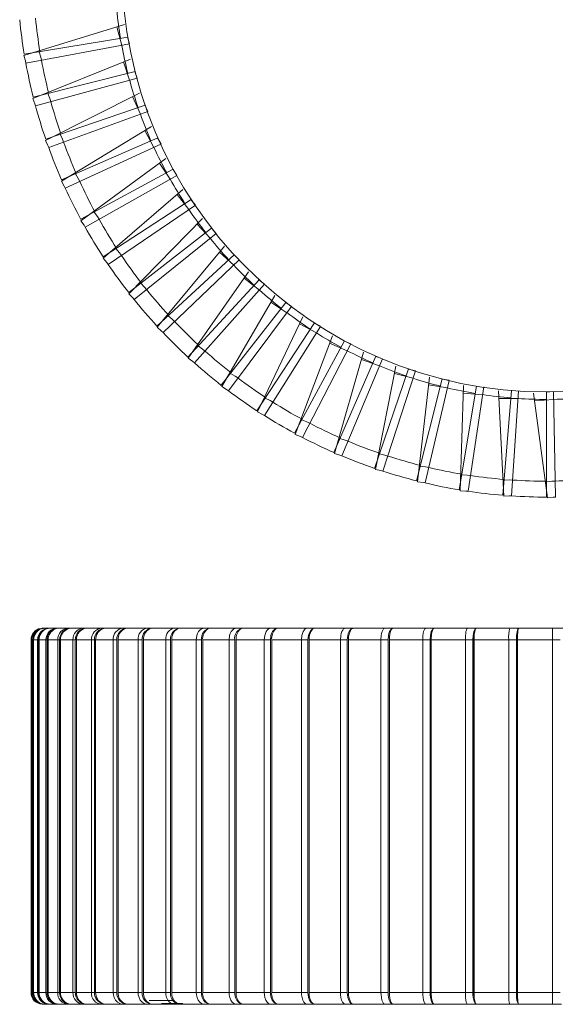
# Model space of a CAD drawing. Header units: millimetres. Extents: x -212 to 151, y -350 to 179.
# Tile 1 of 3: x -211 to -30, y -350 to -18. Entities that reach past the tile are written whole.
import ezdxf

# ---------------------------------------------------------------- set-up
doc = ezdxf.new("R2010")
doc.units = ezdxf.units.MM

msp = doc.modelspace()

# ---------------------------------------------------------------- linework, layer by layer
at = {"color": 7, "linetype": 'Continuous', "lineweight": 15}
for p, q in [((-209.22, -29.8), (-175.28, -19.31)), ((-176.17, -26.38), (-177.78, -20.09)), ((-209.05, -29.39), (-174.11, -23.56)), ((-208.54, -32.34), (-173.6, -25.91)), ((-173.58, -25.9), (-174.17, -23.57)), ((-206.16, -44.27), (-173.2, -31.01)), ((-173.5, -38.12), (-175.62, -31.98)), ((-206.02, -43.84), (-171.69, -35.15)), ((-170.96, -37.43), (-171.74, -35.16)), ((-205.27, -46.74), (-170.98, -37.44)), ((-201.91, -58.43), (-170.16, -42.49)), ((-169.87, -49.61), (-172.49, -43.66)), ((-167.4, -48.71), (-168.4, -46.43)), ((-201.81, -57.99), (-168.31, -46.49)), ((-200.82, -60.81), (-167.41, -48.72)), ((-196.51, -72.19), (-166.18, -53.69)), ((-165.3, -60.75), (-168.41, -55.05)), ((-196.44, -71.75), (-164.01, -57.52)), ((-195.22, -74.48), (-162.93, -59.66)), ((-162.91, -59.65), (-164.06, -57.54)), ((-189.98, -85.46), (-161.29, -64.51)), ((-159.83, -71.48), (-163.4, -66.05)), ((-189.96, -85.01), (-158.81, -68.15)), ((-157.54, -70.19), (-158.85, -68.19)), ((-188.51, -87.63), (-157.56, -70.2)), ((-182.39, -98.14), (-155.52, -74.9)), ((-182.4, -97.69), (-152.75, -78.32)), ((-153.5, -81.72), (-157.5, -76.61)), ((-151.32, -80.25), (-152.8, -78.35)), ((-180.75, -100.19), (-151.33, -80.26)), ((-173.77, -110.15), (-148.92, -84.77)), ((-173.82, -109.71), (-145.87, -87.95)), ((-146.33, -91.41), (-150.74, -86.64)), ((-144.29, -89.76), (-145.92, -87.99)), ((-171.97, -112.06), (-144.3, -89.77)), ((-164.2, -121.41), (-141.52, -94.07)), ((-138.4, -100.47), (-143.19, -96.08)), ((-164.28, -120.98), (-138.22, -96.99)), ((-162.24, -123.16), (-136.51, -98.66)), ((-136.49, -98.65), (-138.26, -97.03)), ((-153.72, -131.84), (-133.38, -102.72)), ((-153.84, -131.42), (-129.85, -105.36)), ((-129.74, -108.84), (-134.87, -104.86)), ((-127.99, -106.87), (-129.97, -105.34)), ((-151.62, -133.42), (-128, -106.89)), ((-142.42, -141.38), (-124.55, -110.67)), ((-142.58, -140.96), (-120.82, -113.01)), ((-140.2, -142.78), (-118.85, -114.38)), ((-120.42, -116.47), (-125.87, -112.93)), ((-118.84, -114.36), (-120.85, -113.05)), ((-130.37, -149.94), (-115.1, -117.86)), ((-130.56, -149.54), (-111.18, -119.88)), ((-128.04, -151.15), (-109.11, -121.09)), ((-110.5, -123.3), (-116.22, -120.22)), ((-109.1, -121.07), (-111.22, -119.93)), ((-117.88, -157.1), (-101.02, -125.94)), ((-117.65, -157.48), (-105.08, -124.25)), ((-98.84, -126.96), (-101.2, -125.93)), ((-115.23, -158.5), (-98.85, -126.97)), ((-100.05, -129.29), (-106.01, -126.7)), ((-104.61, -163.58), (-90.38, -131.14)), ((-104.36, -163.95), (-94.58, -129.79)), ((-101.86, -164.76), (-88.14, -131.99)), ((-89.15, -134.4), (-95.3, -132.3)), ((-88.69, -131.78), (-90.41, -131.2)), ((-90.86, -168.95), (-79.36, -135.44)), ((-90.57, -169.29), (-83.65, -134.45)), ((-77.04, -136.09), (-79.38, -135.5)), ((-88.02, -169.89), (-77.05, -136.1)), ((-77.86, -138.59), (-84.16, -137.01)), ((-76.71, -173.16), (-68.01, -138.82)), ((-76.4, -173.48), (-72.37, -138.18)), ((-73.8, -173.87), (-65.66, -139.29)), ((-65.65, -139.27), (-68.15, -138.86)), ((-66.26, -141.83), (-72.67, -140.78)), ((-62.26, -176.19), (-56.43, -141.25)), ((-61.92, -176.48), (-60.82, -140.97)), ((-59.3, -176.66), (-54.04, -141.52)), ((-56.22, -141.33), (-56.44, -141.31)), ((-54.43, -144.11), (-60.9, -143.58)), ((-47.25, -178.28), (-49.08, -142.8)), ((-42.45, -145.4), (-48.95, -145.41)), ((-47.61, -178.02), (-44.68, -142.71)), ((-44.62, -178.24), (-42.28, -142.79)), ((-32.48, -178.86), (-37.24, -143.65)), ((-30.41, -145.69), (-36.89, -146.24)), ((-30.46, -143.06), (-32.85, -143.26)), ((-32.85, -178.63), (-32.85, -143.2)), ((-29.86, -178.6), (-30.46, -143.08)), ((-202.16, -222.78), (-13.27, -222.78)), ((-206.74, -226.78), (-206.74, -345.59)), ((-206.51, -226.78), (-206.51, -345.59)), ((-206.16, -226.78), (-206.16, -345.59)), ((-205.9, -226.78), (-204.36, -226.78)), ((-205.9, -226.78), (-205.9, -345.59)), ((-204.54, -226.78), (-204.54, -345.59)), ((-204.36, -226.78), (-204.36, -345.59)), ((-204.07, -226.78), (-201.36, -226.78)), ((-204.07, -226.78), (-204.07, -345.59)), ((-201.75, -226.78), (-201.75, -345.59)), ((-201.36, -226.78), (-201.36, -345.59)), ((-201.04, -226.78), (-197.17, -226.78)), ((-201.04, -226.78), (-201.04, -345.59)), ((-197.77, -226.78), (-197.77, -345.59)), ((-197.17, -226.78), (-197.17, -345.59)), ((-196.83, -226.78), (-191.83, -226.78)), ((-196.83, -226.78), (-196.83, -345.59)), ((-192.64, -226.78), (-192.64, -345.59)), ((-191.83, -226.78), (-191.83, -345.59)), ((-191.46, -226.78), (-185.36, -226.78)), ((-191.46, -226.78), (-191.46, -345.59)), ((-186.38, -226.78), (-186.38, -345.59)), ((-185.36, -226.78), (-185.36, -345.59)), ((-184.98, -226.78), (-177.82, -226.78)), ((-184.98, -226.78), (-184.98, -345.59)), ((-179.03, -226.78), (-179.03, -345.59)), ((-177.82, -226.78), (-177.82, -345.59)), ((-177.42, -226.78), (-169.26, -226.78)), ((-177.42, -226.78), (-177.42, -345.59)), ((-170.66, -226.78), (-170.66, -345.59)), ((-169.26, -226.78), (-169.26, -345.59)), ((-168.84, -226.78), (-159.72, -226.78)), ((-168.84, -226.78), (-168.84, -345.59)), ((-161.3, -226.78), (-161.3, -345.59)), ((-159.72, -226.78), (-159.72, -345.59)), ((-159.3, -226.78), (-149.29, -226.78)), ((-159.3, -226.78), (-159.3, -345.59)), ((-151.04, -226.78), (-151.04, -345.59)), ((-149.29, -226.78), (-149.29, -345.59)), ((-148.86, -226.78), (-138.03, -226.78)), ((-148.86, -226.78), (-148.86, -345.59)), ((-139.94, -226.78), (-139.94, -345.59)), ((-138.03, -226.78), (-138.03, -345.59)), ((-137.59, -226.78), (-126.02, -226.78)), ((-137.59, -226.78), (-137.59, -345.59)), ((-128.07, -226.78), (-128.07, -345.59)), ((-126.02, -226.78), (-126.02, -345.59)), ((-125.57, -226.78), (-113.34, -226.78)), ((-125.57, -226.78), (-125.57, -345.59)), ((-115.51, -226.78), (-115.51, -345.59)), ((-113.34, -226.78), (-113.34, -345.59)), ((-112.89, -226.78), (-100.07, -226.78)), ((-112.89, -226.78), (-112.89, -345.59)), ((-102.36, -226.78), (-102.36, -345.59)), ((-100.07, -226.78), (-100.07, -345.59)), ((-99.63, -226.78), (-86.31, -226.78)), ((-99.63, -226.78), (-99.63, -345.59)), ((-88.69, -226.78), (-88.69, -345.59)), ((-86.31, -226.78), (-86.31, -345.59)), ((-85.87, -226.78), (-72.15, -226.78)), ((-85.87, -226.78), (-85.87, -345.59)), ((-74.62, -226.78), (-74.62, -345.59)), ((-72.15, -226.78), (-72.15, -345.59)), ((-71.77, -226.78), (-71.77, -345.59)), ((-71.72, -226.78), (-57.68, -226.78)), ((-71.72, -226.78), (-71.72, -345.59)), ((-60.22, -226.78), (-60.22, -345.59)), ((-57.68, -226.78), (-57.68, -345.59)), ((-57.39, -226.78), (-57.39, -345.59)), ((-57.27, -226.78), (-43.02, -226.78)), ((-57.27, -226.78), (-57.27, -345.59)), ((-45.6, -226.78), (-45.6, -345.59)), ((-43.02, -226.78), (-43.02, -345.59)), ((-42.8, -226.78), (-42.8, -345.59)), ((-42.8, -228.28), (-42.62, -228.28)), ((-42.62, -226.78), (-28.25, -226.78)), ((-42.62, -226.78), (-42.62, -345.59)), ((-30.86, -226.78), (-30.86, -345.59)), ((-42.8, -235.22), (-42.62, -235.28)), ((-42.8, -246.28), (-42.62, -246.28)), ((-71.72, -325.07), (-71.77, -324.63)), ((-71.72, -327.33), (-71.77, -326.89)), ((-42.62, -334.28), (-42.8, -334.28)), ((-42.8, -338.28), (-42.62, -338.28)), ((-71.77, -338.68), (-71.72, -338.63)), ((-42.62, -344.28), (-42.8, -344.28)), ((-206.51, -345.59), (-206.12, -345.59)), ((-205.9, -345.59), (-204.36, -345.59)), ((-204.07, -345.59), (-201.36, -345.59)), ((-201.04, -345.59), (-197.17, -345.59)), ((-196.83, -345.59), (-191.83, -345.59)), ((-191.46, -345.59), (-185.36, -345.59)), ((-184.98, -345.59), (-177.82, -345.59)), ((-177.42, -345.59), (-169.26, -345.59)), ((-168.84, -345.59), (-159.72, -345.59)), ((-166.94, -348.28), (-158.53, -348.28)), ((-159.3, -345.59), (-149.29, -345.59)), ((-148.86, -345.59), (-138.03, -345.59)), ((-137.59, -345.59), (-126.02, -345.59)), ((-125.57, -345.59), (-113.34, -345.59)), ((-112.89, -345.59), (-100.07, -345.59)), ((-99.63, -345.59), (-86.31, -345.59)), ((-85.87, -345.59), (-72.15, -345.59)), ((-71.72, -345.59), (-57.68, -345.59)), ((-57.27, -345.59), (-43.02, -345.59)), ((-42.62, -345.59), (-28.25, -345.59)), ((-202.63, -349.59), (-202.51, -349.59)), ((-202.03, -349.59), (-202.03, -349.59)), ((-201.93, -349.59), (-200.58, -349.59)), ((-200.23, -349.59), (-200.25, -349.59)), ((-200.12, -349.59), (-197.86, -349.59)), ((-199.76, -349.57), (-199.62, -349.56)), ((-198, -349.57), (-197.86, -349.56)), ((-197.25, -349.59), (-197.28, -349.59)), ((-197.16, -349.59), (-193.97, -349.59)), ((-196.56, -349.57), (-196.42, -349.56)), ((-194.11, -349.57), (-193.97, -349.56)), ((-193.11, -349.59), (-193.16, -349.59)), ((-193.04, -349.59), (-188.95, -349.59)), ((-192.21, -349.57), (-192.07, -349.56)), ((-189.08, -349.57), (-188.95, -349.56)), ((-187.85, -349.59), (-187.91, -349.59)), ((-187.8, -349.59), (-182.5, -349.59)), ((-186.73, -349.57), (-186.6, -349.56)), ((-182.96, -349.57), (-182.83, -349.56)), ((-181.49, -349.59), (-181.57, -349.59)), ((-181.46, -349.59), (-175.18, -349.59)), ((-180.17, -349.57), (-180.04, -349.56)), ((-175.77, -349.57), (-175.65, -349.56)), ((-174.09, -349.59), (-174.17, -349.59)), ((-174.07, -349.59), (-165.93, -349.59)), ((-172.57, -349.57), (-172.45, -349.56)), ((-167.57, -349.57), (-167.46, -349.56)), ((-165.68, -349.59), (-165.78, -349.59)), ((-165.68, -349.59), (-157.57, -349.59)), ((-163.98, -349.57), (-163.87, -349.56)), ((-158.42, -349.57), (-158.32, -349.56)), ((-156.33, -349.59), (-156.44, -349.59)), ((-156.35, -349.59), (-146.67, -349.59)), ((-154.46, -349.57), (-154.36, -349.56)), ((-148.38, -349.57), (-148.28, -349.56)), ((-146.11, -349.59), (-146.23, -349.59)), ((-146.15, -349.59), (-135.6, -349.59)), ((-144.08, -349.57), (-143.98, -349.56)), ((-137.52, -349.57), (-137.43, -349.56)), ((-135.08, -349.59), (-135.21, -349.59)), ((-135.13, -349.59), (-123.8, -349.59)), ((-132.9, -349.57), (-132.81, -349.56)), ((-125.9, -349.57), (-125.82, -349.56)), ((-123.31, -349.59), (-123.45, -349.59)), ((-123.39, -349.59), (-111.36, -349.59)), ((-121, -349.57), (-120.93, -349.56)), ((-113.62, -349.57), (-113.55, -349.56)), ((-110.67, -349.59), (-98.37, -349.59)), ((-108.47, -349.57), (-108.4, -349.56)), ((-100.75, -349.57), (-100.69, -349.56)), ((-97.91, -349.59), (-98.07, -349.59)), ((-98.02, -349.59), (-84.9, -349.59)), ((-95.39, -349.57), (-95.33, -349.56)), ((-87.38, -349.57), (-87.33, -349.56)), ((-84.45, -349.59), (-84.61, -349.59)), ((-84.57, -349.59), (-71.02, -349.59)), ((-81.84, -349.57), (-81.8, -349.56)), ((-73.61, -349.57), (-73.57, -349.56)), ((-70.6, -349.59), (-70.77, -349.59)), ((-70.74, -349.59), (-56.8, -349.59)), ((-67.93, -349.57), (-67.9, -349.56)), ((-59.52, -349.57), (-59.49, -349.56)), ((-56.82, -349.57), (-56.81, -349.56)), ((-56.82, -349.59), (-56.68, -349.59)), ((-56.46, -349.59), (-56.63, -349.59)), ((-56.61, -349.59), (-27.87, -349.59)), ((-53.75, -349.57), (-53.73, -349.56)), ((-45.22, -349.57), (-45.2, -349.56)), ((-42.13, -349.59), (-42.3, -349.59)), ((-39.38, -349.57), (-39.37, -349.56)), ((-30.8, -349.57), (-30.79, -349.56))]:
    msp.add_line(p, q, dxfattribs=at)
at = {"color": 8, "linetype": 'Continuous', "lineweight": 15}
for p, q in [((-57.27, -264.36), (-57.39, -261.86)), ((-42.62, -317.63), (-42.8, -310.54)), ((-42.8, -338.4), (-42.62, -338.4)), ((-42.8, -340), (-42.62, -339.33)), ((-155.6, -349.35), (-162.8, -349.35))]:
    msp.add_line(p, q, dxfattribs=at)
at = {"color": 7, "linetype": 'Continuous', "lineweight": 15, "flags": 128}
for points in [[(-208.54, -32.34), (-208.69, -31.63), (-209.22, -29.8)], [(-205.27, -46.74), (-205.48, -46.04), (-206.16, -44.27)], [(-200.82, -60.81), (-201.09, -60.14), (-201.91, -58.43)], [(-195.22, -74.48), (-195.55, -73.83), (-196.51, -72.19)], [(-188.51, -87.63), (-188.89, -87.01), (-189.98, -85.46)], [(-180.75, -100.19), (-181.17, -99.6), (-182.39, -98.14)], [(-171.97, -112.06), (-172.44, -111.51), (-173.77, -110.15)], [(-162.24, -123.16), (-162.75, -122.65), (-164.2, -121.41)], [(-151.62, -133.42), (-152.18, -132.96), (-153.72, -131.84)], [(-140.2, -142.78), (-140.79, -142.36), (-142.42, -141.38)], [(-128.04, -151.15), (-128.67, -150.79), (-130.37, -149.94)], [(-115.23, -158.5), (-115.89, -158.19), (-117.65, -157.48)], [(-101.86, -164.76), (-102.54, -164.5), (-104.36, -163.95)], [(-88.02, -169.89), (-88.72, -169.7), (-90.57, -169.29)], [(-73.8, -173.87), (-74.51, -173.73), (-76.4, -173.48)], [(-59.3, -176.66), (-60.02, -176.58), (-61.92, -176.48)], [(-44.62, -178.24), (-45.35, -178.22), (-47.25, -178.28)], [(-29.86, -178.6), (-30.59, -178.64), (-32.48, -178.86)], [(-201.89, -222.78), (-203.2, -222.99), (-203.33, -223.04)], [(-200.09, -222.78), (-200.37, -222.79), (-201.53, -223.04)], [(-197.11, -222.78), (-198.14, -222.91), (-198.55, -223.04)], [(-192.98, -222.78), (-193.4, -222.8), (-194.4, -223.04)], [(-187.72, -222.78), (-188.41, -222.84), (-189.11, -223.04)], [(-181.37, -222.78), (-182.19, -222.87), (-182.72, -223.04)], [(-173.96, -222.78), (-174.85, -222.9), (-175.27, -223.04)], [(-165.56, -222.78), (-166.48, -222.92), (-166.81, -223.04)], [(-156.22, -222.78), (-157.13, -222.93), (-157.41, -223.04)], [(-148.28, -222.78), (-149.3, -223.06), (-149.79, -223.43), (-150.23, -223.95), (-150.59, -224.59), (-150.85, -225.31), (-151.04, -226.78)], [(-146.01, -222.78), (-146.89, -222.94), (-147.12, -223.04)], [(-137.43, -222.78), (-138.35, -223.06), (-138.8, -223.43), (-139.2, -223.95), (-139.53, -224.59), (-139.76, -225.31), (-139.94, -226.78)], [(-134.98, -222.78), (-135.83, -222.95), (-136.01, -223.04)], [(-125.82, -222.78), (-126.65, -223.06), (-127.05, -223.43), (-127.41, -223.95), (-127.7, -224.59), (-127.91, -225.31), (-128.07, -226.78)], [(-123.4, -222.78), (-124.37, -223.06), (-124.83, -223.43), (-125.25, -223.95), (-125.59, -224.59), (-125.84, -225.31), (-126.02, -226.78)], [(-123.22, -222.78), (-124.02, -222.96), (-124.17, -223.04)], [(-113.55, -222.78), (-114.27, -223.06), (-114.62, -223.43), (-114.94, -223.95), (-115.19, -224.59), (-115.37, -225.31), (-115.51, -226.78)], [(-110.98, -222.78), (-111.85, -223.06), (-112.27, -223.43), (-112.64, -223.95), (-112.95, -224.59), (-113.17, -225.31), (-113.34, -226.78)], [(-110.82, -222.78), (-111.55, -222.97), (-111.67, -223.04)], [(-100.69, -222.78), (-101.3, -223.06), (-101.6, -223.43), (-101.87, -223.95), (-102.08, -224.59), (-102.24, -225.31), (-102.36, -226.78)], [(-97.98, -222.78), (-98.75, -223.06), (-99.12, -223.43), (-99.46, -223.95), (-99.73, -224.59), (-99.92, -225.31), (-100.07, -226.78)], [(-97.84, -222.78), (-98.5, -222.98), (-98.59, -223.04)], [(-87.33, -222.78), (-87.83, -223.06), (-88.08, -223.43), (-88.3, -223.95), (-88.47, -224.59), (-88.6, -225.31), (-88.69, -226.78)], [(-84.51, -222.78), (-85.17, -223.06), (-85.49, -223.43), (-85.78, -223.95), (-86.01, -224.59), (-86.18, -225.31), (-86.31, -226.78)], [(-84.39, -222.78), (-84.96, -222.98), (-85.04, -223.04)], [(-73.57, -222.78), (-73.95, -223.06), (-74.14, -223.43), (-74.31, -223.95), (-74.45, -224.59), (-74.54, -225.31), (-74.62, -226.78)], [(-70.65, -222.78), (-71.2, -223.06), (-71.47, -223.43), (-71.71, -223.95), (-71.9, -224.59), (-72.04, -225.31), (-72.15, -226.78)], [(-70.55, -222.78), (-71.04, -222.99), (-71.09, -223.04)], [(-59.49, -222.78), (-59.76, -223.06), (-59.89, -223.43), (-60.01, -223.95), (-60.1, -224.59), (-60.17, -225.31), (-60.22, -226.78)], [(-56.5, -222.78), (-56.94, -223.06), (-57.15, -223.43), (-57.34, -223.95), (-57.49, -224.59), (-57.6, -225.31), (-57.68, -226.78)], [(-56.42, -222.78), (-56.81, -223), (-56.85, -223.04)], [(-42.16, -222.78), (-42.47, -223.06), (-42.63, -223.43), (-42.77, -223.95), (-42.88, -224.59), (-42.96, -225.31), (-43.02, -226.78)], [(-42.1, -222.78), (-42.38, -223), (-42.41, -223.04)], [(-149.29, -345.59), (-149.22, -346.45), (-148.99, -347.33), (-148.57, -348.17), (-147.98, -348.87), (-147.28, -349.34), (-146.53, -349.57), (-146.11, -349.59)], [(-138.03, -345.59), (-137.97, -346.45), (-137.75, -347.33), (-137.36, -348.17), (-136.81, -348.87), (-136.16, -349.34), (-135.47, -349.57), (-135.08, -349.59)], [(-126.02, -345.59), (-125.96, -346.45), (-125.76, -347.33), (-125.4, -348.17), (-124.9, -348.87), (-124.31, -349.34), (-123.67, -349.57), (-123.31, -349.59)], [(-113.34, -345.59), (-113.28, -346.45), (-113.1, -347.33), (-112.78, -348.17), (-112.33, -348.87), (-111.79, -349.34), (-111.22, -349.57), (-110.9, -349.59)], [(-100.07, -345.59), (-100.02, -346.45), (-99.86, -347.33), (-99.58, -348.17), (-99.18, -348.87), (-98.7, -349.34), (-98.2, -349.57), (-97.91, -349.59)], [(-86.31, -345.59), (-86.27, -346.45), (-86.13, -347.33), (-85.88, -348.17), (-85.54, -348.87), (-85.13, -349.34), (-84.7, -349.57), (-84.45, -349.59)], [(-72.15, -345.59), (-72.11, -346.45), (-72, -347.33), (-71.8, -348.17), (-71.51, -348.87), (-71.17, -349.34), (-70.81, -349.57), (-70.6, -349.59)], [(-57.68, -345.59), (-57.66, -346.45), (-57.57, -347.33), (-57.41, -348.17), (-57.18, -348.87), (-56.91, -349.34), (-56.62, -349.57), (-56.46, -349.59)], [(-43.02, -345.59), (-43, -346.45), (-42.93, -347.33), (-42.82, -348.17), (-42.65, -348.87), (-42.45, -349.34), (-42.24, -349.57), (-42.13, -349.59)], [(-203.33, -349.33), (-202.33, -349.57), (-202.03, -349.59)], [(-201.53, -349.33), (-200.33, -349.58), (-200.23, -349.59)], [(-200.58, -349.59), (-200.45, -349.59), (-200.36, -349.59)], [(-200.24, -349.59), (-199.97, -349.59), (-199.76, -349.59)], [(-198.55, -349.33), (-198.52, -349.34), (-197.25, -349.59)], [(-198, -349.59), (-197.81, -349.59), (-197.53, -349.59)], [(-197.04, -349.59), (-196.85, -349.59), (-196.56, -349.59)], [(-194.4, -349.33), (-194.24, -349.38), (-193.11, -349.59)], [(-194.11, -349.59), (-193.84, -349.59), (-193.39, -349.59)], [(-192.93, -349.59), (-192.57, -349.59), (-192.21, -349.59)], [(-189.11, -349.33), (-188.85, -349.42), (-187.85, -349.59)], [(-189.08, -349.59), (-188.73, -349.59), (-188.12, -349.59)], [(-188.16, -349.59), (-187.17, -349.59), (-186.73, -349.59)], [(-182.96, -349.59), (-182.53, -349.59), (-181.75, -349.59)], [(-182.72, -349.33), (-182.36, -349.45), (-181.49, -349.59)], [(-181.81, -349.59), (-180.68, -349.59), (-180.17, -349.59)], [(-175.77, -349.59), (-175.28, -349.59), (-174.34, -349.59)], [(-175.27, -349.33), (-174.82, -349.48), (-174.09, -349.59)], [(-174.13, -349.59), (-173.15, -349.59), (-172.57, -349.59)], [(-167.57, -349.59), (-167.01, -349.59), (-165.92, -349.59)], [(-166.81, -349.33), (-166.29, -349.5), (-165.68, -349.59)], [(-165.73, -349.59), (-164.62, -349.59), (-163.98, -349.59)], [(-158.42, -349.59), (-157.8, -349.59), (-156.56, -349.59)], [(-157.41, -349.33), (-156.82, -349.52), (-156.33, -349.59)], [(-156.39, -349.59), (-155.16, -349.59), (-154.46, -349.59)], [(-148.38, -349.59), (-147.69, -349.59), (-146.33, -349.59)], [(-147.12, -349.33), (-146.48, -349.54), (-146.11, -349.59)], [(-146.17, -349.59), (-144.83, -349.59), (-144.08, -349.59)], [(-137.52, -349.59), (-136.77, -349.59), (-135.28, -349.59)], [(-136.01, -349.33), (-135.33, -349.56), (-135.08, -349.59)], [(-135.14, -349.59), (-133.7, -349.59), (-132.9, -349.59)], [(-125.9, -349.59), (-125.11, -349.59), (-123.5, -349.59)], [(-124.17, -349.33), (-123.45, -349.58), (-123.31, -349.59)], [(-123.27, -349.59), (-121.85, -349.59), (-121, -349.59)], [(-113.62, -349.59), (-112.78, -349.59), (-111.06, -349.59)], [(-111.67, -349.33), (-110.93, -349.59), (-110.9, -349.59)], [(-110.9, -349.59), (-109.36, -349.59), (-108.47, -349.59)], [(-100.75, -349.59), (-99.87, -349.59), (-98.06, -349.59)], [(-98.59, -349.33), (-98.54, -349.36), (-97.91, -349.59)], [(-97.92, -349.59), (-96.31, -349.59), (-95.39, -349.59)], [(-87.38, -349.59), (-86.47, -349.59), (-84.58, -349.59)], [(-85.04, -349.33), (-84.9, -349.43), (-84.45, -349.59)], [(-84.53, -349.59), (-82.79, -349.59), (-81.84, -349.59)], [(-73.61, -349.59), (-72.67, -349.59), (-70.71, -349.59)], [(-71.09, -349.33), (-70.87, -349.5), (-70.6, -349.59)], [(-70.61, -349.59), (-68.9, -349.59), (-67.93, -349.59)], [(-59.52, -349.59), (-58.56, -349.59), (-56.55, -349.59)], [(-56.85, -349.33), (-56.56, -349.56), (-56.46, -349.59)], [(-56.47, -349.59), (-54.72, -349.59), (-53.75, -349.59)], [(-45.22, -349.59), (-44.24, -349.59), (-42.19, -349.59)], [(-42.41, -349.33), (-42.36, -349.4), (-42.13, -349.59)], [(-42.13, -349.59), (-40.37, -349.59), (-39.38, -349.59)], [(-30.8, -349.59), (-29.82, -349.59), (-27.73, -349.59)]]:
    msp.add_lwpolyline(points, dxfattribs=at)
at = {"color": 8, "linetype": 'Continuous', "lineweight": 15, "flags": 128}
for points in [[(-203.26, -31.37), (-203.49, -30.31), (-204, -28.55)], [(-200.09, -45.33), (-200.41, -44.3), (-201.06, -42.58)], [(-195.77, -58.99), (-196.18, -57.98), (-196.97, -56.33)], [(-190.34, -72.24), (-190.83, -71.27), (-191.75, -69.69)], [(-183.84, -85), (-184.4, -84.07), (-185.45, -82.57)], [(-176.3, -97.18), (-176.94, -96.3), (-178.11, -94.89)], [(-167.79, -108.69), (-168.5, -107.87), (-169.78, -106.56)], [(-158.35, -119.46), (-159.13, -118.7), (-160.51, -117.51)], [(-148.06, -129.42), (-148.89, -128.72), (-150.37, -127.65)], [(-136.97, -138.49), (-137.86, -137.87), (-139.43, -136.92)], [(-125.18, -146.61), (-126.12, -146.07), (-127.76, -145.25)], [(-112.76, -153.74), (-113.74, -153.27), (-115.44, -152.59)], [(-99.79, -159.81), (-100.8, -159.43), (-102.55, -158.89)], [(-86.36, -164.79), (-87.4, -164.49), (-89.19, -164.1)], [(-72.57, -168.65), (-73.63, -168.44), (-75.45, -168.19)], [(-58.51, -171.35), (-59.58, -171.23), (-61.41, -171.14)], [(-44.27, -172.88), (-45.35, -172.85), (-47.18, -172.91)], [(-29.95, -173.24), (-31.04, -173.29), (-32.85, -173.5)], [(-179.03, -345.59), (-178.95, -346.45), (-178.7, -347.33), (-178.24, -348.17), (-177.59, -348.87), (-176.82, -349.34), (-175.99, -349.57), (-175.77, -349.57)], [(-170.66, -345.59), (-170.58, -346.45), (-170.34, -347.33), (-169.9, -348.17), (-169.29, -348.87), (-168.56, -349.34), (-167.79, -349.57), (-167.57, -349.57)], [(-161.3, -345.59), (-161.24, -346.45), (-161.01, -347.33), (-160.6, -348.17), (-160.03, -348.87), (-159.35, -349.34), (-158.62, -349.57), (-158.42, -349.57)], [(-151.04, -345.59), (-150.98, -346.45), (-150.77, -347.33), (-150.39, -348.17), (-149.87, -348.87), (-149.23, -349.34), (-148.56, -349.57), (-148.38, -349.57)], [(-139.94, -345.59), (-139.88, -346.45), (-139.69, -347.33), (-139.34, -348.17), (-138.87, -348.87), (-138.29, -349.34), (-137.68, -349.57), (-137.52, -349.57)], [(-128.07, -345.59), (-128.01, -346.45), (-127.84, -347.33), (-127.54, -348.17), (-127.11, -348.87), (-126.6, -349.34), (-126.05, -349.57), (-125.9, -349.57)], [(-115.51, -345.59), (-115.46, -346.45), (-115.31, -347.33), (-115.05, -348.17), (-114.67, -348.87), (-114.23, -349.34), (-113.75, -349.57), (-113.62, -349.57)], [(-102.36, -345.59), (-102.32, -346.45), (-102.19, -347.33), (-101.96, -348.17), (-101.65, -348.87), (-101.26, -349.34), (-100.86, -349.57), (-100.75, -349.57)], [(-88.69, -345.59), (-88.66, -346.45), (-88.56, -347.33), (-88.37, -348.17), (-88.11, -348.87), (-87.8, -349.34), (-87.47, -349.57), (-87.38, -349.57)], [(-74.62, -345.59), (-74.59, -346.45), (-74.51, -347.33), (-74.37, -348.17), (-74.17, -348.87), (-73.93, -349.34), (-73.68, -349.57), (-73.61, -349.57)], [(-60.22, -345.59), (-60.2, -346.45), (-60.15, -347.33), (-60.05, -348.17), (-59.91, -348.87), (-59.74, -349.34), (-59.57, -349.57), (-59.52, -349.57)], [(-45.6, -345.59), (-45.59, -346.45), (-45.56, -347.33), (-45.51, -348.17), (-45.43, -348.87), (-45.34, -349.34), (-45.24, -349.57), (-45.22, -349.57)], [(-30.86, -345.59), (-30.86, -346.45), (-30.85, -347.33), (-30.85, -348.17), (-30.83, -348.87), (-30.82, -349.34), (-30.8, -349.57), (-30.8, -349.57)], [(-202.2, -349.56), (-201.95, -349.55), (-201.86, -349.53)], [(-200.58, -348.59), (-200.26, -348.57), (-200.24, -348.57)]]:
    msp.add_lwpolyline(points, dxfattribs=at)
at = {"color": 7, "linetype": 'Continuous', "lineweight": 15}
msp.add_circle((-32.85, 0.01), 143.21, dxfattribs=at)
for centre, radius, start, end in [((-32.85, 0.01), 145.72, 185.6963, 189.4737), ((-32.85, 0.01), 178.64, 185.6963, 189.4737), ((-32.85, 0.01), 173.27, 185.6963, 189.4737), ((-32.85, 0.01), 145.72, 190.4332, 194.2105), ((-32.85, 0.01), 178.64, 190.4332, 194.2105), ((-32.85, 0.01), 173.27, 190.4332, 194.2105), ((-32.85, 0.01), 145.72, 195.17, 198.9474), ((-32.85, 0.01), 173.27, 195.17, 198.9474), ((-32.85, 0.01), 178.64, 195.17, 198.9474), ((-32.85, 0.01), 145.72, 199.9069, 203.6842), ((-32.85, 0.01), 173.27, 199.9069, 203.6842), ((-32.85, 0.01), 178.64, 199.9069, 203.6842), ((-32.85, 0.01), 145.72, 204.6437, 208.4211), ((-32.85, 0.01), 173.27, 204.6437, 208.4211), ((-32.85, 0.01), 145.72, 209.3805, 213.1579), ((-32.85, 0.01), 178.64, 204.6437, 208.4211), ((-32.85, 0.01), 145.72, 214.1174, 217.8947), ((-32.85, 0.01), 173.27, 209.3805, 213.1579), ((-32.85, 0.01), 178.64, 209.3805, 213.1579), ((-32.85, 0.01), 145.72, 218.8542, 222.6316), ((-32.85, 0.01), 173.27, 214.1174, 217.8947), ((-32.85, 0.01), 178.64, 214.1174, 217.8947), ((-32.85, 0.01), 145.72, 223.5911, 227.3684), ((-32.85, 0.01), 173.27, 218.8542, 222.6316), ((-32.85, 0.01), 145.72, 228.3279, 232.1053), ((-32.85, 0.01), 178.64, 218.8542, 222.6316), ((-32.85, 0.01), 173.27, 223.5911, 227.3684), ((-32.85, 0.01), 145.72, 233.0647, 236.8421), ((-32.85, 0.01), 178.64, 223.5911, 227.3684), ((-32.85, 0.01), 145.72, 237.8016, 241.5789), ((-32.85, 0.01), 173.27, 228.3279, 232.1053), ((-32.85, 0.01), 145.72, 242.5384, 246.3158), ((-32.85, 0.01), 178.64, 228.3279, 232.1053), ((-32.85, 0.01), 145.72, 247.2753, 251.0526), ((-32.85, 0.01), 173.27, 233.0647, 236.8421), ((-32.85, 0.01), 145.72, 252.0121, 255.7895), ((-32.85, 0.01), 145.72, 256.749, 260.5263), ((-32.85, 0.01), 178.64, 233.0647, 236.8421), ((-32.85, 0.01), 145.72, 261.4858, 265.2632), ((-32.85, 0.01), 145.72, 266.2226, 270), ((-32.85, 0.01), 145.72, 270.9595, 274.7368), ((-32.85, 0.01), 173.27, 237.8016, 241.5789), ((-32.85, 0.01), 178.64, 237.8016, 241.5789), ((-32.85, 0.01), 173.27, 242.5384, 246.3158), ((-32.85, 0.01), 178.64, 242.5384, 246.3158), ((-32.85, 0.01), 173.27, 247.2753, 251.0526), ((-32.85, 0.01), 178.64, 247.2753, 251.0526), ((-32.85, 0.01), 173.27, 252.0121, 255.7895), ((-32.85, 0.01), 173.27, 256.749, 260.5263), ((-32.85, 0.01), 178.64, 252.0121, 255.7895), ((-32.85, 0.01), 173.27, 261.4858, 265.2632), ((-32.85, 0.01), 178.64, 256.749, 260.5263), ((-32.85, 0.01), 173.27, 266.2226, 270), ((-32.85, 0.01), 173.27, 270.9595, 274.7368), ((-32.85, 0.01), 178.64, 261.4858, 265.2632), ((-32.85, 0.01), 178.64, 266.2226, 270), ((-203, -226.63), 3.75, 98.1468, 182.2637), ((-202.51, -226.78), 4, 110.9505, 180), ((-202.16, -226.78), 4, 90.0384, 180.0383), ((-201.9, -226.77), 4, 111.0806, 180.0528), ((-200.56, -226.76), 3.98, 90.3192, 180.3157), ((-200.36, -226.78), 4, 90.0137, 180.0137), ((-200.07, -226.76), 4, 111.4735, 180.2099), ((-197.8, -226.73), 3.95, 90.7834, 180.7626), ((-197.68, -226.58), 3.69, 104.1911, 183.0401), ((-197.04, -226.75), 4, 112.1369, 180.4671), ((-193.87, -226.68), 3.91, 91.471, 181.3991), ((-193.21, -226.74), 3.96, 90.5608, 180.55), ((-192.83, -226.72), 4, 113.0835, 180.8169), ((-188.79, -226.63), 3.85, 92.4059, 182.219), ((-187.9, -226.7), 3.92, 91.1514, 181.1069), ((-187.46, -226.69), 4, 114.3314, 181.2487), ((-182.59, -226.57), 3.79, 93.6209, 183.2125), ((-181.49, -226.65), 3.88, 91.9781, 181.8501), ((-180.96, -226.66), 4.02, 115.9041, 181.7476), ((-175.31, -226.49), 3.73, 95.1594, 184.3643), ((-174, -226.59), 3.82, 93.07, 182.7717), ((-173.38, -226.62), 4.04, 117.8305, 182.2941), ((-167.01, -226.42), 3.67, 97.0768, 185.6514), ((-165.51, -226.52), 3.76, 94.4656, 183.8587), ((-164.76, -226.57), 4.08, 120.1448, 182.8633), ((-157.72, -226.34), 3.61, 99.4435, 187.0398), ((-156.05, -226.45), 3.69, 96.215, 185.092), ((-155.15, -226.53), 4.15, 122.8863, 183.4242), ((-145.69, -226.37), 3.63, 98.3819, 186.4426), ((-144.61, -226.49), 4.26, 126.098, 183.9391), ((-134.49, -226.29), 3.58, 101.0466, 187.8678), ((-133.18, -226.44), 4.43, 129.8252, 184.364), ((-120.91, -226.4), 4.68, 134.112, 184.6499), ((-107.85, -226.36), 5.06, 138.9966, 184.7452), ((-93.99, -226.32), 5.65, 144.5036, 184.6019), ((-79.26, -226.29), 6.63, 150.634, 184.1835), ((-64.28, -226.76), 7.49, 170.6484, 180.1493), ((-63.36, -226.27), 8.38, 157.3536, 183.4758), ((-49.02, -226.7), 8.37, 167.6499, 180.5496), ((-45.21, -226.25), 12.07, 164.5824, 182.4977), ((-35.23, -225.79), 10.42, 163.2105, 185.4528), ((-33.11, -226.6), 9.7, 167.0589, 181.0585), ((-19.09, -226.24), 23.54, 172.1898, 181.3075), ((28.91, -225.78), 59.78, 177.123, 180.9583), ((-202.9, -345.72), 3.84, 178.0368, 269.6995), ((-202.51, -345.59), 4, 180, 262.1173), ((-202.16, -345.59), 4, 179.9521, 271.9079), ((-201.9, -345.59), 4, 179.9472, 248.9194), ((-200.36, -345.59), 4, 179.9829, 271.9264), ((-200.07, -345.6), 4, 179.7901, 248.5265), ((-197.38, -345.61), 3.98, 179.769, 271.7973), ((-197.04, -345.62), 4, 179.5329, 247.8631), ((-193.22, -345.64), 3.95, 179.3109, 271.5152), ((-192.83, -345.65), 4, 179.1831, 246.9165), ((-187.92, -345.69), 3.9, 178.6094, 271.0688), ((-187.46, -345.68), 4, 178.7513, 245.6686), ((-181.52, -345.75), 3.84, 177.6666, 270.4397), ((-180.96, -345.71), 4.02, 178.2524, 244.0959), ((-174.06, -345.82), 3.77, 176.4866, 269.6017), ((-173.38, -345.75), 4.04, 177.7059, 242.1695), ((-165.59, -345.91), 3.68, 175.0774, 268.5193), ((-164.76, -345.79), 4.08, 177.1367, 239.8552), ((-156.16, -346), 3.59, 173.4526, 267.1459), ((-155.15, -345.84), 4.15, 176.5758, 237.1137), ((-144.61, -345.88), 4.26, 176.0609, 233.902), ((-133.18, -345.93), 4.43, 175.636, 230.1748), ((-120.91, -345.97), 4.68, 175.3501, 225.888), ((-107.85, -346.01), 5.06, 175.2548, 221.0034), ((-93.99, -346.04), 5.65, 175.3981, 215.4964), ((-79.26, -346.07), 6.63, 175.8165, 209.366), ((-64.28, -345.61), 7.49, 179.8507, 189.3516), ((-63.36, -346.1), 8.38, 176.5242, 202.6464), ((-49.16, -345.68), 8.23, 179.3422, 192.4582), ((-45.21, -346.12), 12.07, 177.5023, 195.4176), ((-33.81, -345.84), 9, 178.3986, 193.484), ((-19.09, -346.13), 23.54, 178.6925, 187.8102)]:
    msp.add_arc(centre, radius, start, end, dxfattribs=at)
at = {"color": 8, "linetype": 'Continuous', "lineweight": 15}
for centre, radius, start, end in [((-200.68, -345.71), 3.86, 178.2596, 271.4869), ((-197.95, -345.76), 3.8, 177.4182, 269.2923), ((-194.03, -345.81), 3.76, 176.634, 268.7545), ((-188.95, -345.87), 3.69, 175.6182, 268.0199), ((-182.77, -345.95), 3.62, 174.3781, 267.0592)]:
    msp.add_arc(centre, radius, start, end, dxfattribs=at)

doc.saveas('drawing.dxf')
